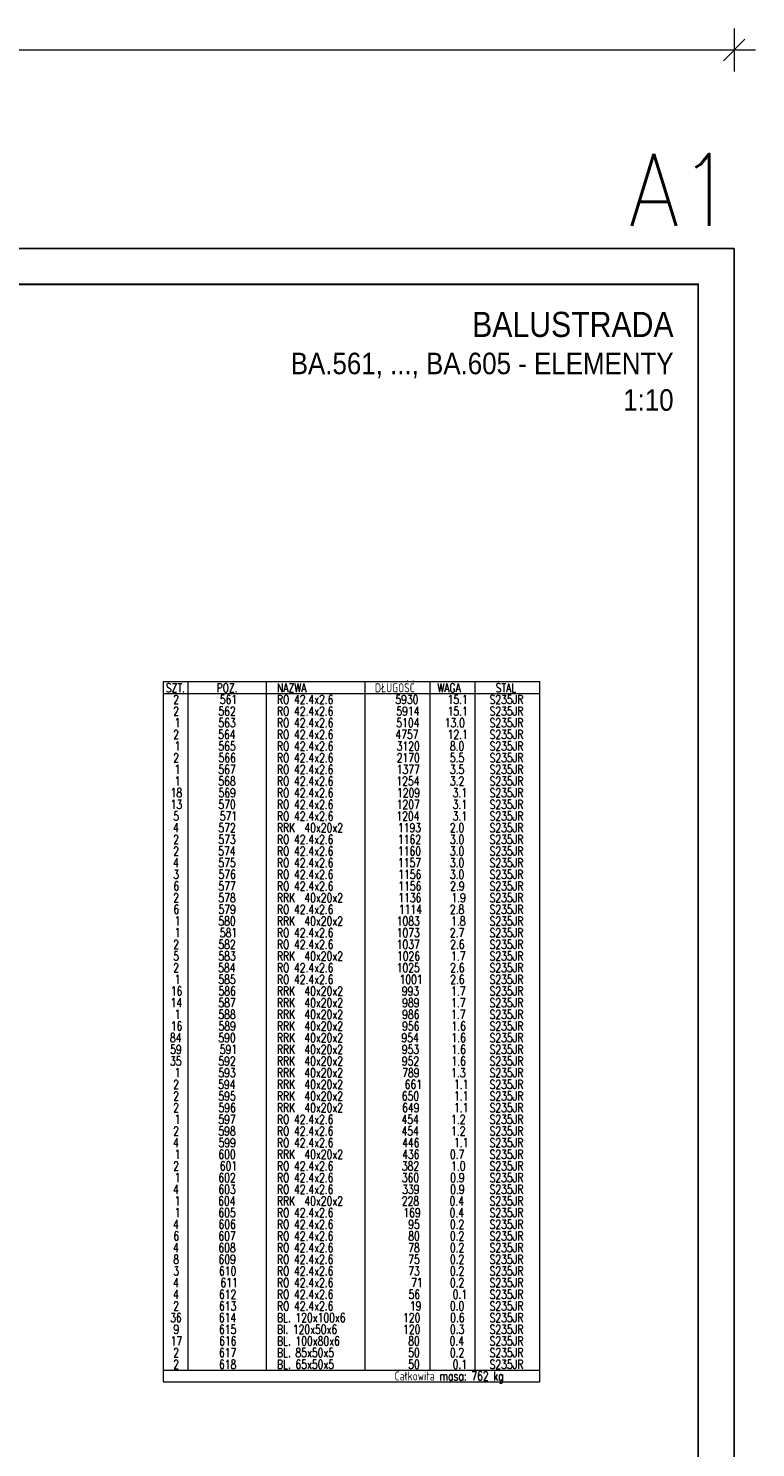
# Model space of a CAD drawing. Header units: millimetres. Extents: x -848 to 5, y 10127 to 10797.
# Tile 39 of 39: x -198 to 5, y 10387 to 10783. Entities that reach past the tile are written whole.
import ezdxf
from ezdxf.enums import TextEntityAlignment as Align

# ---------------------------------------------------------------- set-up
doc = ezdxf.new("R2010")
doc.units = ezdxf.units.MM
doc.header["$LTSCALE"] = 10
doc.layers.get('Defpoints').update_dxf_attribs({"color": 1})
doc.layers.add('_FORMATKA', color=8, linetype='Continuous', plot=False)
for name, color, linetype, lineweight in [('_RAMKA', 7, 'Continuous', 35), ('PS_DIM', 4, 'Continuous', 13), ('PS_TEXT', 3, 'Continuous', 18)]:
    doc.layers.add(name, color=color, linetype=linetype, lineweight=lineweight)
doc.styles.add('ARIAL', font='arial.ttf')
doc.styles.add('gil', font='txt', dxfattribs={"width": 0.9})
doc.styles.add('simplex', font='simplex.shx', dxfattribs={"width": 0.75})
doc.dimstyles.new('1_10_PRZ', dxfattribs={"dimtxt": 2, "dimasz": 1, "dimexe": 2, "dimexo": 5, "dimgap": 1, "dimtad": 1, "dimdec": 0, "dimlfac": 10, "dimtxsty": 'simplex', "dimblk": 'dimznak', "dimcen": 2, "dimse1": 1, "dimse2": 1, "dimclrt": 3, "dimadec": 1, "dimazin": 0, "dimtfac": 1, "dimtdec": 0, "dimtix": 1, "dimtmove": 2, "dimatfit": 3, "dimldrblk": 'dim-grot', "dimfxl": 1, "dimarcsym": 0})

# ---------------------------------------------------------------- blocks, each defined once
blk = doc.blocks.new('dimznak')
at = {"color": 0}
for points in [[(0, 2), (0, -2)], [(-2, 0), (2, 0)]]:
    blk.add_lwpolyline(points, dxfattribs=at)
at = {"color": 2}
blk.add_lwpolyline([(1, 1), (-1, -1)], dxfattribs=at)
blk = doc.blocks.new('*D622')
at = {"color": 252, "lineweight": -2, "transparency": 16777216}
blk.add_line((-838, 649.33), (-3, 649.33), dxfattribs=at)
at = {"layer": 'Defpoints', "color": 0, "transparency": 16777216}
for p in [(0, 649.33), (-841, 594), (0, 594)]:
    blk.add_point(p, dxfattribs=at)
at = {"color": 252, "lineweight": -2, "transparency": 16777216, "xscale": 3, "yscale": 3, "zscale": 3, "rotation": 180}
blk.add_blockref('dimznak', (-841, 649.33), dxfattribs=at)
at = {"color": 252, "lineweight": -2, "transparency": 16777216, "xscale": 3, "yscale": 3, "zscale": 3}
blk.add_blockref('dimznak', (0, 649.33), dxfattribs=at)
at = {"color": 252, "transparency": 16777216, "insert": (-420.5, 659.83), "char_height": 15, "attachment_point": 5, "style": 'simplex'}
blk.add_mtext('841', dxfattribs=at)
blk = doc.blocks.new('dim-grot')
blk.add_hatch(color=256).paths.add_polyline_path([(0, 0), (-2, 0.5), (-2, -0.5)])
blk.add_lwpolyline([(0, 0), (-2, 0.5), (-2, -0.5), (0, 0)])
blk = doc.blocks.new('Tytuł rysunku')
at = {"layer": 'PS_TEXT', "style": 'ARIAL', "flags": 4}
for tag, height, p in [('TYTUŁ1', 7, (-61.19, -9.34)), ('TYTUŁ2', 6, (-61.19, -19.72)), ('SKALA', 6, (-61.19, -28.72))]:
    blk.add_attdef(tag, text='', height=height, dxfattribs=at).set_placement(p, align=Align.MIDDLE_CENTER)
blk = doc.blocks.new('*X786')
at = {"color": 7}
for p, q in [((-55.65, 10600.69), (-160.65, 10600.69)), ((-160.65, 10600.69), (-160.65, 10405.69)), ((-55.65, 10405.69), (-55.65, 10600.69)), ((-160.65, 10405.69), (-55.65, 10405.69))]:
    blk.add_line(p, q, dxfattribs=at)
at = {"color": 3}
for p, q in [((-153.77, 10600.69), (-153.77, 10408.94)), ((-131.9, 10600.69), (-131.9, 10408.94)), ((-104.4, 10600.69), (-104.4, 10408.94)), ((-86.27, 10600.69), (-86.27, 10408.94)), ((-73.77, 10600.69), (-73.77, 10408.94)), ((-160.65, 10597.44), (-55.65, 10597.44)), ((-160.65, 10408.94), (-55.65, 10408.94))]:
    blk.add_line(p, q, dxfattribs=at)
at = {"color": 1, "style": 'simplex', "width": 0.75}
for s, p in [('SZT.', (-159.89, 10597.81)), ('POZ.', (-145.74, 10597.81)), ('NAZWA', (-128.9, 10597.81)), ('DŁUGOŚĆ', (-101.59, 10597.81)), ('WAGA', (-84.18, 10597.81)), ('STAL', (-67.92, 10597.81)), ('Całkowita masa: 762 kg', (-96.09, 10406.06))]:
    blk.add_text(s, height=2.5, dxfattribs=at).set_placement(p)
at = {"color": 4, "style": 'simplex', "width": 0.75}
for s, p in [('2', (-157.83, 10594.56)), ('561', (-144.84, 10594.56)), ('RO 42.4x2.6', (-128.9, 10594.56)), ('5930', (-95.88, 10594.56)), ('15.1', (-81.32, 10594.56)), ('S235JR', (-69.62, 10594.56)), ('2', (-157.83, 10591.31)), ('1', (-157.43, 10588.06)), ('562', (-145.24, 10591.31)), ('563', (-145.24, 10588.06)), ('RO 42.4x2.6', (-128.9, 10591.31)), ('RO 42.4x2.6', (-128.9, 10588.06)), ('5914', (-95.61, 10591.31)), ('5104', (-95.61, 10588.06)), ('13.0', (-82.13, 10588.06)), ('15.1', (-81.32, 10591.31)), ('S235JR', (-69.62, 10591.31)), ('S235JR', (-69.62, 10588.06)), ('2', (-157.83, 10584.81)), ('564', (-145.29, 10584.81)), ('RO 42.4x2.6', (-128.9, 10584.81)), ('4757', (-95.88, 10584.81)), ('12.1', (-81.32, 10584.81)), ('S235JR', (-69.62, 10584.81)), ('1', (-157.43, 10581.56)), ('565', (-145.24, 10581.56)), ('RO 42.4x2.6', (-128.9, 10581.56)), ('3120', (-95.52, 10581.56)), ('8.0', (-80.7, 10581.56)), ('S235JR', (-69.62, 10581.56)), ('2', (-157.83, 10578.31)), ('566', (-145.2, 10578.31)), ('RO 42.4x2.6', (-128.9, 10578.31)), ('2170', (-95.52, 10578.31)), ('5.5', (-80.7, 10578.31)), ('S235JR', (-69.62, 10578.31)), ('1', (-157.43, 10575.06)), ('1', (-157.43, 10571.81)), ('567', (-145.24, 10575.06)), ('568', (-145.24, 10571.81)), ('RO 42.4x2.6', (-128.9, 10575.06)), ('RO 42.4x2.6', (-128.9, 10571.81)), ('1254', (-95.61, 10571.81)), ('1377', (-95.52, 10575.06)), ('3.5', (-80.7, 10575.06)), ('3.2', (-80.7, 10571.81)), ('S235JR', (-69.62, 10575.06)), ('S235JR', (-69.62, 10571.81)), ('18', (-158.55, 10568.56)), ('569', (-145.2, 10568.56)), ('RO 42.4x2.6', (-128.9, 10568.56)), ('1209', (-95.43, 10568.56)), ('3.1', (-79.9, 10568.56)), ('S235JR', (-69.62, 10568.56)), ('13', (-158.55, 10565.31)), ('570', (-145.24, 10565.31)), ('RO 42.4x2.6', (-128.9, 10565.31)), ('1207', (-95.52, 10565.31)), ('3.1', (-79.9, 10565.31)), ('S235JR', (-69.62, 10565.31)), ('5', (-157.83, 10562.06)), ('571', (-144.84, 10562.06)), ('RO 42.4x2.6', (-128.9, 10562.06)), ('1204', (-95.61, 10562.06)), ('3.1', (-79.9, 10562.06)), ('S235JR', (-69.62, 10562.06)), ('4', (-157.88, 10558.81)), ('572', (-145.24, 10558.81)), ('RRK  40x20x2', (-128.9, 10558.81)), ('1193', (-95.16, 10558.81)), ('2.0', (-80.7, 10558.81)), ('S235JR', (-69.62, 10558.81)), ('2', (-157.83, 10555.56)), ('2', (-157.83, 10552.31)), ('574', (-145.29, 10552.31)), ('573', (-145.24, 10555.56)), ('RO 42.4x2.6', (-128.9, 10555.56)), ('RO 42.4x2.6', (-128.9, 10552.31)), ('1162', (-95.16, 10555.56)), ('1160', (-95.16, 10552.31)), ('3.0', (-80.7, 10555.56)), ('3.0', (-80.7, 10552.31)), ('S235JR', (-69.62, 10555.56)), ('S235JR', (-69.62, 10552.31)), ('4', (-157.88, 10549.06)), ('575', (-145.24, 10549.06)), ('RO 42.4x2.6', (-128.9, 10549.06)), ('1157', (-95.16, 10549.06)), ('3.0', (-80.7, 10549.06)), ('S235JR', (-69.62, 10549.06)), ('3', (-157.83, 10545.81)), ('576', (-145.2, 10545.81)), ('RO 42.4x2.6', (-128.9, 10545.81)), ('1156', (-95.07, 10545.81)), ('3.0', (-80.7, 10545.81)), ('S235JR', (-69.62, 10545.81)), ('6', (-157.79, 10542.56)), ('577', (-145.24, 10542.56)), ('RO 42.4x2.6', (-128.9, 10542.56)), ('1156', (-95.07, 10542.56)), ('2.9', (-80.61, 10542.56)), ('S235JR', (-69.62, 10542.56)), ('2', (-157.83, 10539.31)), ('6', (-157.79, 10536.06)), ('578', (-145.24, 10539.31)), ('579', (-145.2, 10536.06)), ('RRK  40x20x2', (-128.9, 10539.31)), ('RO 42.4x2.6', (-128.9, 10536.06)), ('1136', (-95.07, 10539.31)), ('2.8', (-80.7, 10536.06)), ('1.9', (-80.25, 10539.31)), ('S235JR', (-69.62, 10539.31)), ('S235JR', (-69.62, 10536.06)), ('1', (-157.43, 10532.81)), ('580', (-145.24, 10532.81)), ('RRK  40x20x2', (-128.9, 10532.81)), ('1083', (-95.52, 10532.81)), ('1114', (-94.9, 10536.06)), ('1.8', (-80.34, 10532.81)), ('S235JR', (-69.62, 10532.81)), ('1', (-157.43, 10529.56)), ('581', (-144.84, 10529.56)), ('RO 42.4x2.6', (-128.9, 10529.56)), ('1073', (-95.52, 10529.56)), ('2.7', (-80.7, 10529.56)), ('S235JR', (-69.62, 10529.56)), ('2', (-157.83, 10526.31)), ('582', (-145.24, 10526.31)), ('RO 42.4x2.6', (-128.9, 10526.31)), ('1037', (-95.52, 10526.31)), ('2.6', (-80.61, 10526.31)), ('S235JR', (-69.62, 10526.31)), ('5', (-157.83, 10523.06)), ('583', (-145.24, 10523.06)), ('RRK  40x20x2', (-128.9, 10523.06)), ('1026', (-95.43, 10523.06)), ('1.7', (-80.34, 10523.06)), ('S235JR', (-69.62, 10523.06)), ('2', (-157.83, 10519.81)), ('1', (-157.43, 10516.56)), ('584', (-145.29, 10519.81)), ('585', (-145.24, 10516.56)), ('RO 42.4x2.6', (-128.9, 10519.81)), ('RO 42.4x2.6', (-128.9, 10516.56)), ('1025', (-95.52, 10519.81)), ('1001', (-94.72, 10516.56)), ('2.6', (-80.61, 10519.81)), ('2.6', (-80.61, 10516.56)), ('S235JR', (-69.62, 10519.81)), ('S235JR', (-69.62, 10516.56)), ('16', (-158.5, 10513.31)), ('586', (-145.2, 10513.31)), ('RRK  40x20x2', (-128.9, 10513.31)), ('993', (-94.09, 10513.31)), ('1.7', (-80.34, 10513.31)), ('S235JR', (-69.62, 10513.31)), ('14', (-158.59, 10510.06)), ('587', (-145.24, 10510.06)), ('RRK  40x20x2', (-128.9, 10510.06)), ('989', (-94, 10510.06)), ('1.7', (-80.34, 10510.06)), ('S235JR', (-69.62, 10510.06)), ('1', (-157.43, 10506.81)), ('588', (-145.24, 10506.81)), ('RRK  40x20x2', (-128.9, 10506.81)), ('986', (-94, 10506.81)), ('1.7', (-80.34, 10506.81)), ('S235JR', (-69.62, 10506.81)), ('16', (-158.5, 10503.56)), ('589', (-145.2, 10503.56)), ('RRK  40x20x2', (-128.9, 10503.56)), ('956', (-94, 10503.56)), ('1.6', (-80.25, 10503.56)), ('S235JR', (-69.62, 10503.56)), ('84', (-158.77, 10500.31)), ('59', (-158.68, 10497.06)), ('590', (-145.24, 10500.31)), ('591', (-144.84, 10497.06)), ('RRK  40x20x2', (-128.9, 10500.31)), ('RRK  40x20x2', (-128.9, 10497.06)), ('954', (-94.18, 10500.31)), ('953', (-94.09, 10497.06)), ('1.6', (-80.25, 10500.31)), ('1.6', (-80.25, 10497.06)), ('S235JR', (-69.62, 10500.31)), ('S235JR', (-69.62, 10497.06)), ('35', (-158.73, 10493.81)), ('592', (-145.24, 10493.81)), ('RRK  40x20x2', (-128.9, 10493.81)), ('952', (-94.09, 10493.81)), ('1.6', (-80.25, 10493.81)), ('S235JR', (-69.62, 10493.81)), ('1', (-157.43, 10490.56)), ('593', (-145.24, 10490.56)), ('RRK  40x20x2', (-128.9, 10490.56)), ('789', (-94, 10490.56)), ('1.3', (-80.34, 10490.56)), ('S235JR', (-69.62, 10490.56)), ('2', (-157.83, 10487.31)), ('594', (-145.29, 10487.31)), ('RRK  40x20x2', (-128.9, 10487.31)), ('661', (-93.29, 10487.31)), ('1.1', (-79.54, 10487.31)), ('S235JR', (-69.62, 10487.31)), ('2', (-157.83, 10484.06)), ('2', (-157.83, 10480.81)), ('595', (-145.24, 10484.06)), ('596', (-145.2, 10480.81)), ('RRK  40x20x2', (-128.9, 10484.06)), ('RRK  40x20x2', (-128.9, 10480.81)), ('650', (-94.09, 10484.06)), ('649', (-94, 10480.81)), ('1.1', (-79.54, 10484.06)), ('1.1', (-79.54, 10480.81)), ('S235JR', (-69.62, 10484.06)), ('S235JR', (-69.62, 10480.81)), ('1', (-157.43, 10477.56)), ('597', (-145.24, 10477.56)), ('RO 42.4x2.6', (-128.9, 10477.56)), ('454', (-94.18, 10477.56)), ('1.2', (-80.34, 10477.56)), ('S235JR', (-69.62, 10477.56)), ('2', (-157.83, 10474.31)), ('598', (-145.24, 10474.31)), ('RO 42.4x2.6', (-128.9, 10474.31)), ('454', (-94.18, 10474.31)), ('1.2', (-80.34, 10474.31)), ('S235JR', (-69.62, 10474.31)), ('4', (-157.88, 10471.06)), ('599', (-145.2, 10471.06)), ('RO 42.4x2.6', (-128.9, 10471.06)), ('446', (-94, 10471.06)), ('1.1', (-79.54, 10471.06)), ('S235JR', (-69.62, 10471.06)), ('1', (-157.43, 10467.81)), ('600', (-145.24, 10467.81)), ('RRK  40x20x2', (-128.9, 10467.81)), ('436', (-94, 10467.81)), ('0.7', (-80.7, 10467.81)), ('S235JR', (-69.62, 10467.81)), ('2', (-157.83, 10464.56)), ('1', (-157.43, 10461.31)), ('602', (-145.24, 10461.31)), ('601', (-144.84, 10464.56)), ('RO 42.4x2.6', (-128.9, 10464.56)), ('RO 42.4x2.6', (-128.9, 10461.31)), ('382', (-94.09, 10464.56)), ('360', (-94.09, 10461.31)), ('0.9', (-80.61, 10461.31)), ('1.0', (-80.34, 10464.56)), ('S235JR', (-69.62, 10464.56)), ('S235JR', (-69.62, 10461.31)), ('4', (-157.88, 10458.06)), ('603', (-145.24, 10458.06)), ('RO 42.4x2.6', (-128.9, 10458.06)), ('339', (-94, 10458.06)), ('0.9', (-80.61, 10458.06)), ('S235JR', (-69.62, 10458.06)), ('1', (-157.43, 10454.81)), ('604', (-145.29, 10454.81)), ('RRK  40x20x2', (-128.9, 10454.81)), ('228', (-94.09, 10454.81)), ('0.4', (-80.79, 10454.81)), ('S235JR', (-69.62, 10454.81)), ('1', (-157.43, 10451.56)), ('605', (-145.24, 10451.56)), ('RO 42.4x2.6', (-128.9, 10451.56)), ('169', (-93.65, 10451.56)), ('0.4', (-80.79, 10451.56)), ('S235JR', (-69.62, 10451.56)), ('4', (-157.88, 10448.31)), ('606', (-145.2, 10448.31)), ('RO 42.4x2.6', (-128.9, 10448.31)), ('95', (-92.31, 10448.31)), ('0.2', (-80.7, 10448.31)), ('S235JR', (-69.62, 10448.31)), ('4', (-157.88, 10441.81)), ('6', (-157.79, 10445.06)), ('607', (-145.24, 10445.06)), ('608', (-145.24, 10441.81)), ('RO 42.4x2.6', (-128.9, 10445.06)), ('RO 42.4x2.6', (-128.9, 10441.81)), ('80', (-92.31, 10445.06)), ('78', (-92.31, 10441.81)), ('0.2', (-80.7, 10445.06)), ('0.2', (-80.7, 10441.81)), ('S235JR', (-69.62, 10445.06)), ('S235JR', (-69.62, 10441.81)), ('8', (-157.83, 10438.56)), ('609', (-145.2, 10438.56)), ('RO 42.4x2.6', (-128.9, 10438.56)), ('75', (-92.31, 10438.56)), ('0.2', (-80.7, 10438.56)), ('S235JR', (-69.62, 10438.56)), ('3', (-157.83, 10435.31)), ('610', (-145.07, 10435.31)), ('RO 42.4x2.6', (-128.9, 10435.31)), ('73', (-92.31, 10435.31)), ('0.2', (-80.7, 10435.31)), ('S235JR', (-69.62, 10435.31)), ('4', (-157.88, 10432.06)), ('611', (-144.66, 10432.06)), ('RO 42.4x2.6', (-128.9, 10432.06)), ('71', (-91.5, 10432.06)), ('0.2', (-80.7, 10432.06)), ('S235JR', (-69.62, 10432.06)), ('4', (-157.88, 10428.81)), ('2', (-157.83, 10425.56)), ('612', (-145.07, 10428.81)), ('613', (-145.07, 10425.56)), ('RO 42.4x2.6', (-128.9, 10428.81)), ('RO 42.4x2.6', (-128.9, 10425.56)), ('56', (-92.22, 10428.81)), ('19', (-91.86, 10425.56)), ('0.0', (-80.7, 10425.56)), ('0.1', (-79.9, 10428.81)), ('S235JR', (-69.62, 10428.81)), ('S235JR', (-69.62, 10425.56)), ('36', (-158.68, 10422.31)), ('614', (-145.11, 10422.31)), ('BL. 120x100x6', (-128.9, 10422.31)), ('120', (-93.74, 10422.31)), ('0.6', (-80.61, 10422.31)), ('S235JR', (-69.62, 10422.31)), ('9', (-157.79, 10419.06)), ('615', (-145.07, 10419.06)), ('Bl. 120x50x6', (-128.9, 10419.06)), ('120', (-93.74, 10419.06)), ('0.3', (-80.7, 10419.06)), ('S235JR', (-69.62, 10419.06)), ('17', (-158.55, 10415.81)), ('616', (-145.02, 10415.81)), ('BL. 100x80x6', (-128.9, 10415.81)), ('80', (-92.31, 10415.81)), ('0.4', (-80.79, 10415.81)), ('S235JR', (-69.62, 10415.81)), ('2', (-157.83, 10412.56)), ('617', (-145.07, 10412.56)), ('BL. 85x50x5', (-128.9, 10412.56)), ('50', (-92.31, 10412.56)), ('0.2', (-80.7, 10412.56)), ('S235JR', (-69.62, 10412.56)), ('2', (-157.83, 10409.31)), ('618', (-145.07, 10409.31)), ('BL. 65x50x5', (-128.9, 10409.31)), ('50', (-92.31, 10409.31)), ('0.1', (-79.9, 10409.31)), ('S235JR', (-69.62, 10409.31))]:
    blk.add_text(s, height=2.5, dxfattribs=at).set_placement(p)
blk = doc.blocks.new('*U615')
at = {"layer": '_FORMATKA', "lineweight": -3}
blk.add_lwpolyline([(-841, 0), (0, 0), (0, 594), (-841, 594)], close=True, dxfattribs=at)
at = {"layer": '_RAMKA', "lineweight": -3, "const_width": 0.5}
blk.add_lwpolyline([(-811, 10), (-10, 10), (-10, 584), (-811, 584)], close=True, dxfattribs=at)
at = {"layer": '_FORMATKA', "lineweight": -3, "style": 'simplex', "width": 0.9}
blk.add_text('A1', height=20, dxfattribs=at).set_placement((0, 600.35), align=Align.RIGHT)
dim = blk.add_linear_dim(base=(0, 649.33), p1=(-841, 594), p2=(0, 594), dimstyle='1_10_PRZ', override={"dimscale": 3, "dimtxt": 5, "dimlfac": 1, "dimclrd": 252, "dimclrt": 252})
dim.commit()
dim.dimension.update_dxf_attribs({"geometry": '*D622', "text_midpoint": (-420.5, 659.83)})

msp = doc.modelspace()

# ---------------------------------------------------------------- block references
ref = msp.add_blockref('Tytuł rysunku', (-13.31, 10706.16))
ref.add_attrib('TYTUŁ1', 'BALUSTRADA', dxfattribs={"layer": 'PS_TEXT', "height": 7, "style": 'gil', "width": 0.9}).set_placement((-18.31, 10696.82), align=Align.RIGHT)
ref.add_attrib('TYTUŁ2', 'BA.561, ..., BA.605 - ELEMENTY', dxfattribs={"layer": 'PS_TEXT', "height": 6, "style": 'gil', "width": 0.9}).set_placement((-18.31, 10686.44), align=Align.RIGHT)
ref.add_attrib('SKALA', '1:10', dxfattribs={"layer": 'PS_TEXT', "height": 6, "style": 'gil', "width": 0.9}).set_placement((-18.31, 10676.26), align=Align.RIGHT)
at = {"layer": 'PS_DIM'}
msp.add_blockref('*U615', (-1.43, 10127.47), dxfattribs=at)
at = {"layer": 'PS_TEXT', "color": 2, "linetype": 'Continuous'}
msp.add_blockref('*X786', (0, 0), dxfattribs=at)

doc.saveas('drawing.dxf')
